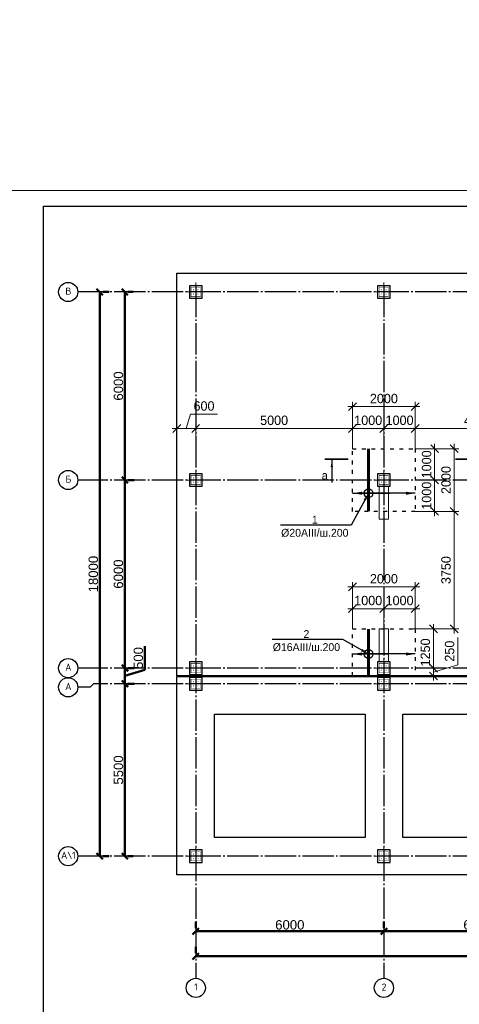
# Model space of a CAD drawing. Header units: millimetres. Extents: x -33345 to 4712671, y -3392 to 121473.
# Tile 78 of 256: x 520329 to 534347, y 60536 to 91948. Entities that reach past the tile are written whole.
import ezdxf
from ezdxf import colors
from ezdxf.entities.mleader import LeaderData, LeaderLine
from ezdxf.math import Vec2, Vec3

# ---------------------------------------------------------------- set-up
doc = ezdxf.new("R2010")
doc.units = ezdxf.units.MM
for name, pattern in [('ACAD_ISO03W100', [30, 12, -18]), ('CENTER2', [28.575, 19.05, -3.175, 3.175, -3.175]), ('ГОСТ 2.303 5', [24, 20, -1.5, 1, -1.5])]:
    doc.linetypes.add(name, pattern=pattern)
for name, color, linetype in [('00-Axes', 1, 'CENTER2'), ('_линия', 7, 'Continuous'), ('A _razmer rtt', 164, 'Continuous')]:
    doc.layers.add(name, color=color, linetype=linetype)
for name, color, linetype, lineweight in [('A _Devor rtt', 176, 'Continuous', 30), ('doors', 250, 'Continuous', 5), ('Lina', 7, 'Continuous', 20), ('КЖ Текст', 250, 'Continuous', 15)]:
    doc.layers.add(name, color=color, linetype=linetype, lineweight=lineweight)
doc.styles.add('GOST-2.304_Type-B_italic', font='GOST Common Italic.ttf')
doc.styles.add('ISO', font='isocpeui.ttf')
doc.styles.add('ISOCPEUR_1.00', font='isocpeui.ttf')
doc.styles.add('RUS text aehalf', font='aehalf.shx', dxfattribs={"width": 0.7, "oblique": 15})
doc.styles.get("Standard").update_dxf_attribs({"font": 'arial.ttf'})
doc.styles.add('X-U-RW-01$0$StyleROMANS', font='GOTHIC.TTF')
doc.dimstyles.new('A', dxfattribs={"dimtxt": 300, "dimasz": 150, "dimexe": 100, "dimexo": 100, "dimgap": 50, "dimtad": 1, "dimdec": 0, "dimzin": 9, "dimtxsty": 'GOST-2.304_Type-B_italic', "dimblk": 'ARCHTICK', "dimcen": 0, "dimdle": 100, "dimclrd": 256, "dimclre": 256, "dimclrt": 256, "dimadec": 0, "dimazin": 2, "dimtm": 1e-09, "dimtfac": 1, "dimtdec": 0, "dimtmove": 1, "dimatfit": 3, "dimfxl": 1, "dimtolj": 1, "dimlwd": -1, "dimlwe": -1, "dimarcsym": 1})
doc.dimstyles.new('ISO-25$0', dxfattribs={"dimtxt": 300, "dimasz": 200, "dimexe": 100, "dimexo": 300, "dimgap": 50, "dimtad": 1, "dimdec": 0, "dimtxsty": 'Standard', "dimblk": 'OBLIQUE', "dimcen": 250, "dimadec": 0, "dimazin": 0, "dimtfac": 1, "dimtdec": 0, "dimtmove": 0, "dimatfit": 3, "dimldrblk": 'OBLIQUE', "dimfxl": 1.25, "dimarcsym": 0})
doc.dimstyles.new('RUS м100', dxfattribs={"dimscale": 0, "dimtxt": 250, "dimasz": 100, "dimexe": 100, "dimexo": 0, "dimgap": 70, "dimtad": 1, "dimdec": 0, "dimdsep": 46, "dimtxsty": 'RUS text aehalf', "dimblk": 'OBLIQUE', "dimcen": 0.09, "dimdle": 100, "dimclrd": 256, "dimclre": 256, "dimclrt": 256, "dimadec": 1, "dimazin": 2, "dimtfac": 1, "dimtdec": 0, "dimtofl": 0, "dimtmove": 0, "dimatfit": 3, "dimldrblk": 'OBLIQUE', "dimfxl": 300, "dimtolj": 1, "dimtzin": 0, "dimlwd": -1, "dimlwe": -1, "dimarcsym": 0})

# ---------------------------------------------------------------- blocks, each defined once
blk = doc.blocks.new('awe4tD')
at = {"layer": 'Lina', "ltscale": 10}
blk.add_lwpolyline([(-44239015, 22734378), (-44314815, 22734378), (-44314815, 22776378), (-44239015, 22776378)], close=True, dxfattribs=at)
at = {"layer": 'Lina', "lineweight": 30, "ltscale": 10}
blk.add_lwpolyline([(-44239515, 22734878), (-44312815, 22734878), (-44312815, 22775878), (-44239515, 22775878)], close=True, dxfattribs=at)
blk = doc.blocks.new('_Oblique')
at = {"color": 0, "linetype": 'ByBlock', "lineweight": -2}
blk.add_line((-0.5, -0.5), (0.5, 0.5), dxfattribs=at)
blk = doc.blocks.new('*D266')
at = {"color": 0, "lineweight": -2, "transparency": 16777216}
for p, q in [((-17273, -4026), (-17273, -4226)), ((-11273, -4026), (-11273, -4226)), ((-17273, -4326), (-11273, -4326))]:
    blk.add_line(p, q, dxfattribs=at)
at = {"layer": 'Defpoints', "color": 0, "lineweight": 30, "transparency": 16777216}
for p in [(-17273, -4326), (-11273, -4326), (-11273, -4326)]:
    blk.add_point(p, dxfattribs=at)
at = {"color": 0, "lineweight": -2, "transparency": 16777216, "xscale": 200, "yscale": 200, "zscale": 200, "rotation": 180}
blk.add_blockref('_Oblique', (-17273, -4326), dxfattribs=at)
at = {"color": 0, "lineweight": -2, "transparency": 16777216, "xscale": 200, "yscale": 200, "zscale": 200}
blk.add_blockref('_Oblique', (-11273, -4326), dxfattribs=at)
at = {"color": 0, "lineweight": 0, "transparency": 16777216, "insert": (-14273, -4123), "char_height": 300, "attachment_point": 5}
blk.add_mtext('6000', dxfattribs=at)
blk = doc.blocks.new('*D267')
at = {"color": 0, "lineweight": -2, "transparency": 16777216}
for p, q in [((-11273, -4026), (-11273, -4226)), ((-5273, -4026), (-5273, -4226)), ((-11273, -4326), (-5273, -4326))]:
    blk.add_line(p, q, dxfattribs=at)
at = {"layer": 'Defpoints', "color": 0, "lineweight": 30, "transparency": 16777216}
for p in [(-11273, -4326), (-5273, -4326), (-5273, -4326)]:
    blk.add_point(p, dxfattribs=at)
at = {"color": 0, "lineweight": -2, "transparency": 16777216, "xscale": 200, "yscale": 200, "zscale": 200, "rotation": 180}
blk.add_blockref('_Oblique', (-11273, -4326), dxfattribs=at)
at = {"color": 0, "lineweight": -2, "transparency": 16777216, "xscale": 200, "yscale": 200, "zscale": 200}
blk.add_blockref('_Oblique', (-5273, -4326), dxfattribs=at)
at = {"color": 0, "lineweight": 0, "transparency": 16777216, "insert": (-8273, -4123), "char_height": 300, "attachment_point": 5}
blk.add_mtext('6000', dxfattribs=at)
blk = doc.blocks.new('*D276')
at = {"color": 0, "lineweight": -2, "transparency": 16777216}
for p, q in [((-17273, -4826), (-17273, -5026)), ((42127, -4826), (42127, -5026)), ((42127, -5126), (-17273, -5126))]:
    blk.add_line(p, q, dxfattribs=at)
at = {"layer": 'Defpoints', "color": 0, "lineweight": 30, "transparency": 16777216}
for p in [(-17273, -5126), (-17273, -5126), (42127, -5126)]:
    blk.add_point(p, dxfattribs=at)
at = {"color": 0, "lineweight": -2, "transparency": 16777216, "xscale": 200, "yscale": 200, "zscale": 200, "rotation": 180}
blk.add_blockref('_Oblique', (-17273, -5126), dxfattribs=at)
at = {"color": 0, "lineweight": -2, "transparency": 16777216, "xscale": 200, "yscale": 200, "zscale": 200}
blk.add_blockref('_Oblique', (42127, -5126), dxfattribs=at)
at = {"color": 0, "lineweight": 0, "transparency": 16777216, "insert": (12427, -4923), "char_height": 300, "attachment_point": 5}
blk.add_mtext('59400', dxfattribs=at)
blk = doc.blocks.new('*D277')
at = {"color": 0, "lineweight": -2, "transparency": 16777216}
for p, q in [((-19534, 4069), (-19534, 10069)), ((-19234, 10069), (-19434, 10069)), ((-19234, 4069), (-19434, 4069))]:
    blk.add_line(p, q, dxfattribs=at)
at = {"layer": 'Defpoints', "color": 0, "lineweight": 30, "transparency": 16777216}
for p in [(-19534, 10069), (-19534, 10069), (-19534, 4069)]:
    blk.add_point(p, dxfattribs=at)
at = {"color": 0, "lineweight": -2, "transparency": 16777216, "xscale": 200, "yscale": 200, "zscale": 200}
for p, rotation in [((-19534, 10069), 90), ((-19534, 4069), 270)]:
    blk.add_blockref('_Oblique', p, dxfattribs=dict(at, rotation=rotation))
at = {"color": 0, "lineweight": 0, "transparency": 16777216, "insert": (-19738, 7069), "char_height": 300, "attachment_point": 5, "rotation": 90}
blk.add_mtext('6000', dxfattribs=at)
blk = doc.blocks.new('*D280')
at = {"color": 0, "lineweight": -2, "transparency": 16777216}
for p, q in [((-19534, 10069), (-19534, 16069)), ((-19263, 16069), (-19434, 16069)), ((-19234, 10069), (-19434, 10069))]:
    blk.add_line(p, q, dxfattribs=at)
at = {"layer": 'Defpoints', "color": 0, "lineweight": 30, "transparency": 16777216}
for p in [(-19563, 16069), (-19534, 16069), (-19534, 10069)]:
    blk.add_point(p, dxfattribs=at)
at = {"color": 0, "lineweight": -2, "transparency": 16777216, "xscale": 200, "yscale": 200, "zscale": 200}
for p, rotation in [((-19534, 16069), 90), ((-19534, 10069), 270)]:
    blk.add_blockref('_Oblique', p, dxfattribs=dict(at, rotation=rotation))
at = {"color": 0, "lineweight": 0, "transparency": 16777216, "insert": (-19738, 13069), "char_height": 300, "attachment_point": 5, "rotation": 90}
blk.add_mtext('6000', dxfattribs=at)
blk = doc.blocks.new('*D278')
at = {"color": 0, "lineweight": -2, "transparency": 16777216}
for p, q in [((-20334, 16069), (-20334, -1931)), ((-20034, 16069), (-20234, 16069)), ((-20034, -1931), (-20234, -1931))]:
    blk.add_line(p, q, dxfattribs=at)
at = {"layer": 'Defpoints', "color": 0, "lineweight": 30, "transparency": 16777216}
for p in [(-20334, 16069), (-20334, -1931), (-20334, -1931)]:
    blk.add_point(p, dxfattribs=at)
at = {"color": 0, "lineweight": -2, "transparency": 16777216, "xscale": 200, "yscale": 200, "zscale": 200}
for p, rotation in [((-20334, 16069), 90), ((-20334, -1931), 270)]:
    blk.add_blockref('_Oblique', p, dxfattribs=dict(at, rotation=rotation))
at = {"color": 0, "lineweight": 0, "transparency": 16777216, "insert": (-20538, 7069), "char_height": 300, "attachment_point": 5, "rotation": 90}
blk.add_mtext('18000', dxfattribs=at)
blk = doc.blocks.new('*D281')
at = {"color": 0, "lineweight": -2, "transparency": 16777216}
for p, q in [((-19534, 3569), (-19534, -1931)), ((-19234, 3569), (-19434, 3569)), ((-19263, -1931), (-19434, -1931))]:
    blk.add_line(p, q, dxfattribs=at)
at = {"layer": 'Defpoints', "color": 0, "lineweight": 30, "transparency": 16777216}
for p in [(-19534, 3569), (-19563, -1931), (-19534, -1931)]:
    blk.add_point(p, dxfattribs=at)
at = {"color": 0, "lineweight": -2, "transparency": 16777216, "xscale": 200, "yscale": 200, "zscale": 200}
for p, rotation in [((-19534, 3569), 90), ((-19534, -1931), 270)]:
    blk.add_blockref('_Oblique', p, dxfattribs=dict(at, rotation=rotation))
at = {"color": 0, "lineweight": 0, "transparency": 16777216, "insert": (-19738, 819), "char_height": 300, "attachment_point": 5, "rotation": 90}
blk.add_mtext('5500', dxfattribs=at)
blk = doc.blocks.new('*D279')
at = {"color": 0, "lineweight": -2, "transparency": 16777216}
for p, q in [((-18899, 4010), (-18899, 4772)), ((-19533, 3569), (-19533, 4069)), ((-19533, 3819), (-18899, 4010)), ((-19233, 4069), (-19433, 4069)), ((-19234, 3569), (-19433, 3569))]:
    blk.add_line(p, q, dxfattribs=at)
at = {"layer": 'Defpoints', "color": 0, "lineweight": 30, "transparency": 16777216}
for p in [(-19533, 4069), (-19533, 4069), (-19534, 3569)]:
    blk.add_point(p, dxfattribs=at)
at = {"color": 0, "lineweight": -2, "transparency": 16777216, "xscale": 200, "yscale": 200, "zscale": 200}
for p, rotation in [((-19533, 4069), 90), ((-19533, 3569), 270)]:
    blk.add_blockref('_Oblique', p, dxfattribs=dict(at, rotation=rotation))
at = {"color": 0, "lineweight": 0, "transparency": 16777216, "insert": (-19102, 4391), "char_height": 300, "attachment_point": 5, "rotation": 90}
blk.add_mtext('500', dxfattribs=at)
blk = doc.blocks.new('column')
at = {"lineweight": 0}
for points in [[(-68, 56, -1), (-68, 86, -1)], [(68, 56, 1), (68, 86, 1)], [(-68, -56, 1), (-68, -86, 1)], [(68, -56, -1), (68, -86, -1)]]:
    blk.add_hatch(color=0, dxfattribs=at).paths.add_polyline_path(points)
at = {"color": 0, "lineweight": 0}
for p, q in [((0, 300), (0, -300)), ((300, 0), (-300, 0))]:
    blk.add_line(p, q, dxfattribs=at)
at = {"lineweight": 30}
blk.add_lwpolyline([(-200, 200), (200, 200), (200, -200), (-200, -200)], close=True, dxfattribs=at)
at = {"color": 0, "lineweight": 0, "const_width": 15}
blk.add_lwpolyline([(150, -150), (150, 150), (-150, 150), (-150, -150)], close=True, dxfattribs=at)
blk = doc.blocks.new('*D3150')
at = {"layer": 'Defpoints', "color": 0, "ltscale": 10, "transparency": 16777216}
for p in [(525942, 78908), (525342, 78282), (525942, 78282)]:
    blk.add_point(p, dxfattribs=at)
at = {"layer": 'doors', "ltscale": 10, "transparency": 16777216}
for p, q in [((525642, 78908), (525779, 79366)), ((525779, 79366), (526632, 79366)), ((525192, 78908), (526092, 78908)), ((525342, 78282), (525342, 79058)), ((525942, 78282), (525942, 79058))]:
    blk.add_line(p, q, dxfattribs=at)
at = {"layer": 'doors', "ltscale": 10, "transparency": 16777216, "xscale": 250, "yscale": 250, "zscale": 250, "rotation": 180}
blk.add_blockref('_Oblique', (525342, 78908), dxfattribs=at)
at = {"layer": 'doors', "ltscale": 10, "transparency": 16777216, "xscale": 250, "yscale": 250, "zscale": 250}
blk.add_blockref('_Oblique', (525942, 78908), dxfattribs=at)
at = {"layer": 'doors', "ltscale": 10, "transparency": 16777216, "insert": (526206, 79623), "char_height": 300, "attachment_point": 5, "style": 'X-U-RW-01$0$StyleROMANS'}
blk.add_mtext('\\A1;600', dxfattribs=at)
blk = doc.blocks.new('*D3151')
at = {"layer": 'Defpoints', "color": 0, "ltscale": 100, "transparency": 16777216}
for p in [(530942, 78908), (525942, 78282), (530942, 78462)]:
    blk.add_point(p, dxfattribs=at)
at = {"layer": 'doors', "ltscale": 100, "transparency": 16777216}
for p, q in [((525792, 78908), (531092, 78908)), ((525942, 78282), (525942, 79058)), ((530942, 78462), (530942, 79058))]:
    blk.add_line(p, q, dxfattribs=at)
at = {"layer": 'doors', "ltscale": 100, "transparency": 16777216, "xscale": 250, "yscale": 250, "zscale": 250, "rotation": 180}
blk.add_blockref('_Oblique', (525942, 78908), dxfattribs=at)
at = {"layer": 'doors', "ltscale": 100, "transparency": 16777216, "xscale": 250, "yscale": 250, "zscale": 250}
blk.add_blockref('_Oblique', (530942, 78908), dxfattribs=at)
at = {"layer": 'doors', "lineweight": 13, "ltscale": 100, "transparency": 16777216, "insert": (528442, 79166), "char_height": 300, "attachment_point": 5, "style": 'X-U-RW-01$0$StyleROMANS'}
blk.add_mtext('\\A1;5000', dxfattribs=at)
blk = doc.blocks.new('*D3152')
at = {"layer": 'Defpoints', "color": 0, "ltscale": 100, "transparency": 16777216}
for p in [(536942, 78908), (532942, 78462), (536942, 78262)]:
    blk.add_point(p, dxfattribs=at)
at = {"layer": 'doors', "ltscale": 100, "transparency": 16777216}
for p, q in [((532792, 78908), (537092, 78908)), ((532942, 78462), (532942, 79058)), ((536942, 78262), (536942, 79058))]:
    blk.add_line(p, q, dxfattribs=at)
at = {"layer": 'doors', "ltscale": 100, "transparency": 16777216, "xscale": 250, "yscale": 250, "zscale": 250, "rotation": 180}
blk.add_blockref('_Oblique', (532942, 78908), dxfattribs=at)
at = {"layer": 'doors', "ltscale": 100, "transparency": 16777216, "xscale": 250, "yscale": 250, "zscale": 250}
blk.add_blockref('_Oblique', (536942, 78908), dxfattribs=at)
at = {"layer": 'doors', "lineweight": 13, "ltscale": 100, "transparency": 16777216, "insert": (534942, 79166), "char_height": 300, "attachment_point": 5, "style": 'X-U-RW-01$0$StyleROMANS'}
blk.add_mtext('\\A1;4000', dxfattribs=at)
blk = doc.blocks.new('_ArchTick')
at = {"color": 0, "linetype": 'ByBlock', "const_width": 0.15}
blk.add_lwpolyline([(-0.5, -0.5), (0.5, 0.5)], dxfattribs=at)
blk = doc.blocks.new('*D3201')
at = {"layer": 'Defpoints', "color": 0, "ltscale": 100, "transparency": 16777216}
for p in [(531942, 78908), (530942, 78262), (531942, 78262)]:
    blk.add_point(p, dxfattribs=at)
at = {"layer": 'doors', "ltscale": 100, "transparency": 16777216}
for p, q in [((530792, 78908), (532092, 78908)), ((530942, 78262), (530942, 79058)), ((531942, 78262), (531942, 79058))]:
    blk.add_line(p, q, dxfattribs=at)
at = {"layer": 'doors', "ltscale": 100, "transparency": 16777216, "xscale": 250, "yscale": 250, "zscale": 250, "rotation": 180}
blk.add_blockref('_Oblique', (530942, 78908), dxfattribs=at)
at = {"layer": 'doors', "ltscale": 100, "transparency": 16777216, "xscale": 250, "yscale": 250, "zscale": 250}
blk.add_blockref('_Oblique', (531942, 78908), dxfattribs=at)
at = {"layer": 'doors', "lineweight": 13, "ltscale": 100, "transparency": 16777216, "insert": (531442, 79166), "char_height": 300, "attachment_point": 5, "style": 'X-U-RW-01$0$StyleROMANS'}
blk.add_mtext('\\A1;1000', dxfattribs=at)
blk = doc.blocks.new('*D3202')
at = {"layer": 'Defpoints', "color": 0, "ltscale": 100, "transparency": 16777216}
for p in [(532942, 78908), (531942, 78262), (532942, 78262)]:
    blk.add_point(p, dxfattribs=at)
at = {"layer": 'doors', "ltscale": 100, "transparency": 16777216}
for p, q in [((531792, 78908), (533092, 78908)), ((531942, 78262), (531942, 79058)), ((532942, 78262), (532942, 79058))]:
    blk.add_line(p, q, dxfattribs=at)
at = {"layer": 'doors', "ltscale": 100, "transparency": 16777216, "xscale": 250, "yscale": 250, "zscale": 250, "rotation": 180}
blk.add_blockref('_Oblique', (531942, 78908), dxfattribs=at)
at = {"layer": 'doors', "ltscale": 100, "transparency": 16777216, "xscale": 250, "yscale": 250, "zscale": 250}
blk.add_blockref('_Oblique', (532942, 78908), dxfattribs=at)
at = {"layer": 'doors', "lineweight": 13, "ltscale": 100, "transparency": 16777216, "insert": (532442, 79166), "char_height": 300, "attachment_point": 5, "style": 'X-U-RW-01$0$StyleROMANS'}
blk.add_mtext('\\A1;1000', dxfattribs=at)
blk = doc.blocks.new('*D3203')
at = {"layer": 'Defpoints', "color": 0, "ltscale": 100, "transparency": 16777216}
for p in [(532942, 78262), (532942, 77262), (533561, 77262)]:
    blk.add_point(p, dxfattribs=at)
at = {"layer": 'doors', "ltscale": 100, "transparency": 16777216}
for p, q in [((532942, 78262), (533711, 78262)), ((533561, 78412), (533561, 77112)), ((532942, 77262), (533711, 77262))]:
    blk.add_line(p, q, dxfattribs=at)
at = {"layer": 'doors', "ltscale": 100, "transparency": 16777216, "xscale": 250, "yscale": 250, "zscale": 250}
for p, rotation in [((533561, 78262), 90), ((533561, 77262), 270)]:
    blk.add_blockref('_Oblique', p, dxfattribs=dict(at, rotation=rotation))
at = {"layer": 'doors', "lineweight": 13, "ltscale": 100, "transparency": 16777216, "insert": (533304, 77762), "char_height": 300, "attachment_point": 5, "rotation": 90, "style": 'X-U-RW-01$0$StyleROMANS'}
blk.add_mtext('\\A1;1000', dxfattribs=at)
blk = doc.blocks.new('*D3204')
at = {"layer": 'Defpoints', "color": 0, "ltscale": 100, "transparency": 16777216}
for p in [(532942, 77262), (532942, 76262), (533561, 76262)]:
    blk.add_point(p, dxfattribs=at)
at = {"layer": 'doors', "ltscale": 100, "transparency": 16777216}
for p, q in [((533561, 77412), (533561, 76112)), ((532942, 77262), (533711, 77262)), ((532942, 76262), (533711, 76262))]:
    blk.add_line(p, q, dxfattribs=at)
at = {"layer": 'doors', "ltscale": 100, "transparency": 16777216, "xscale": 250, "yscale": 250, "zscale": 250}
for p, rotation in [((533561, 77262), 90), ((533561, 76262), 270)]:
    blk.add_blockref('_Oblique', p, dxfattribs=dict(at, rotation=rotation))
at = {"layer": 'doors', "lineweight": 13, "ltscale": 100, "transparency": 16777216, "insert": (533304, 76762), "char_height": 300, "attachment_point": 5, "rotation": 90, "style": 'X-U-RW-01$0$StyleROMANS'}
blk.add_mtext('\\A1;1000', dxfattribs=at)
blk = doc.blocks.new('*D1961')
at = {"layer": 'Defpoints', "color": 0, "ltscale": 100, "transparency": 16777216}
for p in [(532942, 78262), (532942, 76262), (534182, 76262)]:
    blk.add_point(p, dxfattribs=at)
at = {"layer": 'doors', "ltscale": 100, "transparency": 16777216}
for p, q in [((532942, 78262), (534332, 78262)), ((534182, 78412), (534182, 76112)), ((532942, 76262), (534332, 76262))]:
    blk.add_line(p, q, dxfattribs=at)
at = {"layer": 'doors', "ltscale": 100, "transparency": 16777216, "xscale": 250, "yscale": 250, "zscale": 250}
for p, rotation in [((534182, 78262), 90), ((534182, 76262), 270)]:
    blk.add_blockref('_Oblique', p, dxfattribs=dict(at, rotation=rotation))
at = {"layer": 'doors', "lineweight": 13, "ltscale": 100, "transparency": 16777216, "insert": (533924, 77262), "char_height": 300, "attachment_point": 5, "rotation": 90, "style": 'X-U-RW-01$0$StyleROMANS'}
blk.add_mtext('\\A1;2000', dxfattribs=at)
blk = doc.blocks.new('*D1962')
at = {"layer": 'Defpoints', "color": 0, "ltscale": 100, "transparency": 16777216}
for p in [(532942, 79603), (530942, 78262), (532942, 78262)]:
    blk.add_point(p, dxfattribs=at)
at = {"layer": 'doors', "ltscale": 100, "transparency": 16777216}
for p, q in [((530792, 79603), (533092, 79603)), ((530942, 78262), (530942, 79753)), ((532942, 78262), (532942, 79753))]:
    blk.add_line(p, q, dxfattribs=at)
at = {"layer": 'doors', "ltscale": 100, "transparency": 16777216, "xscale": 250, "yscale": 250, "zscale": 250, "rotation": 180}
blk.add_blockref('_Oblique', (530942, 79603), dxfattribs=at)
at = {"layer": 'doors', "ltscale": 100, "transparency": 16777216, "xscale": 250, "yscale": 250, "zscale": 250}
blk.add_blockref('_Oblique', (532942, 79603), dxfattribs=at)
at = {"layer": 'doors', "lineweight": 13, "ltscale": 100, "transparency": 16777216, "insert": (531942, 79860), "char_height": 300, "attachment_point": 5, "style": 'X-U-RW-01$0$StyleROMANS'}
blk.add_mtext('\\A1;2000', dxfattribs=at)
blk = doc.blocks.new('*D3205')
at = {"layer": 'Defpoints', "color": 0, "ltscale": 100, "transparency": 16777216}
for p in [(532942, 72512), (532942, 71262), (533522, 71262)]:
    blk.add_point(p, dxfattribs=at)
at = {"layer": 'doors', "ltscale": 100, "transparency": 16777216}
for p, q in [((533522, 72662), (533522, 71112)), ((532942, 72512), (533672, 72512)), ((532942, 71262), (533672, 71262))]:
    blk.add_line(p, q, dxfattribs=at)
at = {"layer": 'doors', "ltscale": 100, "transparency": 16777216, "xscale": 250, "yscale": 250, "zscale": 250}
for p, rotation in [((533522, 72512), 90), ((533522, 71262), 270)]:
    blk.add_blockref('_Oblique', p, dxfattribs=dict(at, rotation=rotation))
at = {"layer": 'doors', "lineweight": 13, "ltscale": 100, "transparency": 16777216, "insert": (533265, 71762), "char_height": 300, "attachment_point": 5, "rotation": 90, "style": 'X-U-RW-01$0$StyleROMANS'}
blk.add_mtext('\\A1;1250', dxfattribs=at)
blk = doc.blocks.new('*D3206')
at = {"layer": 'Defpoints', "color": 0, "ltscale": 100, "transparency": 16777216}
for p in [(532942, 71262), (532942, 71012), (533522, 71012)]:
    blk.add_point(p, dxfattribs=at)
at = {"layer": 'doors', "ltscale": 100, "transparency": 16777216}
for p, q in [((534295, 71369), (534295, 72237)), ((533522, 71412), (533522, 70862)), ((533522, 71137), (534295, 71369)), ((532942, 71262), (533672, 71262)), ((532942, 71012), (533672, 71012))]:
    blk.add_line(p, q, dxfattribs=at)
at = {"layer": 'doors', "ltscale": 100, "transparency": 16777216, "xscale": 250, "yscale": 250, "zscale": 250}
for p, rotation in [((533522, 71262), 90), ((533522, 71012), 270)]:
    blk.add_blockref('_Oblique', p, dxfattribs=dict(at, rotation=rotation))
at = {"layer": 'doors', "lineweight": 13, "ltscale": 100, "transparency": 16777216, "insert": (534038, 71803), "char_height": 300, "attachment_point": 5, "rotation": 90, "style": 'X-U-RW-01$0$StyleROMANS'}
blk.add_mtext('\\A1;250', dxfattribs=at)
blk = doc.blocks.new('*D1966')
at = {"layer": 'Defpoints', "color": 0, "ltscale": 100, "transparency": 16777216}
for p in [(531942, 73158), (530942, 72512), (531942, 72512)]:
    blk.add_point(p, dxfattribs=at)
at = {"layer": 'doors', "ltscale": 100, "transparency": 16777216}
for p, q in [((530942, 72512), (530942, 73308)), ((531942, 72512), (531942, 73308)), ((530792, 73158), (532092, 73158))]:
    blk.add_line(p, q, dxfattribs=at)
at = {"layer": 'doors', "ltscale": 100, "transparency": 16777216, "xscale": 250, "yscale": 250, "zscale": 250, "rotation": 180}
blk.add_blockref('_Oblique', (530942, 73158), dxfattribs=at)
at = {"layer": 'doors', "ltscale": 100, "transparency": 16777216, "xscale": 250, "yscale": 250, "zscale": 250}
blk.add_blockref('_Oblique', (531942, 73158), dxfattribs=at)
at = {"layer": 'doors', "lineweight": 13, "ltscale": 100, "transparency": 16777216, "insert": (531442, 73416), "char_height": 300, "attachment_point": 5, "style": 'X-U-RW-01$0$StyleROMANS'}
blk.add_mtext('\\A1;1000', dxfattribs=at)
blk = doc.blocks.new('*D1967')
at = {"layer": 'Defpoints', "color": 0, "ltscale": 100, "transparency": 16777216}
for p in [(532942, 73158), (531942, 72512), (532942, 72512)]:
    blk.add_point(p, dxfattribs=at)
at = {"layer": 'doors', "ltscale": 100, "transparency": 16777216}
for p, q in [((531942, 72512), (531942, 73308)), ((532942, 72512), (532942, 73308)), ((531792, 73158), (533092, 73158))]:
    blk.add_line(p, q, dxfattribs=at)
at = {"layer": 'doors', "ltscale": 100, "transparency": 16777216, "xscale": 250, "yscale": 250, "zscale": 250, "rotation": 180}
blk.add_blockref('_Oblique', (531942, 73158), dxfattribs=at)
at = {"layer": 'doors', "ltscale": 100, "transparency": 16777216, "xscale": 250, "yscale": 250, "zscale": 250}
blk.add_blockref('_Oblique', (532942, 73158), dxfattribs=at)
at = {"layer": 'doors', "lineweight": 13, "ltscale": 100, "transparency": 16777216, "insert": (532442, 73416), "char_height": 300, "attachment_point": 5, "style": 'X-U-RW-01$0$StyleROMANS'}
blk.add_mtext('\\A1;1000', dxfattribs=at)
blk = doc.blocks.new('*D1968')
at = {"layer": 'Defpoints', "color": 0, "ltscale": 100, "transparency": 16777216}
for p in [(532942, 73853), (530942, 72512), (532942, 72512)]:
    blk.add_point(p, dxfattribs=at)
at = {"layer": 'doors', "ltscale": 100, "transparency": 16777216}
for p, q in [((530792, 73853), (533092, 73853)), ((530942, 72512), (530942, 74003)), ((532942, 72512), (532942, 74003))]:
    blk.add_line(p, q, dxfattribs=at)
at = {"layer": 'doors', "ltscale": 100, "transparency": 16777216, "xscale": 250, "yscale": 250, "zscale": 250, "rotation": 180}
blk.add_blockref('_Oblique', (530942, 73853), dxfattribs=at)
at = {"layer": 'doors', "ltscale": 100, "transparency": 16777216, "xscale": 250, "yscale": 250, "zscale": 250}
blk.add_blockref('_Oblique', (532942, 73853), dxfattribs=at)
at = {"layer": 'doors', "lineweight": 13, "ltscale": 100, "transparency": 16777216, "insert": (531942, 74110), "char_height": 300, "attachment_point": 5, "style": 'X-U-RW-01$0$StyleROMANS'}
blk.add_mtext('\\A1;2000', dxfattribs=at)
blk = doc.blocks.new('*D3207')
at = {"layer": 'Defpoints', "color": 0, "ltscale": 100, "transparency": 16777216}
for p in [(532942, 76262), (532852, 72512), (534182, 72512)]:
    blk.add_point(p, dxfattribs=at)
at = {"layer": 'doors', "ltscale": 100, "transparency": 16777216}
for p, q in [((534182, 76412), (534182, 72362)), ((532942, 76262), (534332, 76262)), ((532852, 72512), (534332, 72512))]:
    blk.add_line(p, q, dxfattribs=at)
at = {"layer": 'doors', "ltscale": 100, "transparency": 16777216, "xscale": 250, "yscale": 250, "zscale": 250}
for p, rotation in [((534182, 76262), 90), ((534182, 72512), 270)]:
    blk.add_blockref('_Oblique', p, dxfattribs=dict(at, rotation=rotation))
at = {"layer": 'doors', "lineweight": 13, "ltscale": 100, "transparency": 16777216, "insert": (533924, 74387), "char_height": 300, "attachment_point": 5, "rotation": 90, "style": 'X-U-RW-01$0$StyleROMANS'}
blk.add_mtext('\\A1;3750', dxfattribs=at)
blk = doc.blocks.new('gfffggfsre')
at = {"layer": '00-Axes', "color": 251, "linetype": 'ГОСТ 2.303 5', "ltscale": 50, "true_color": 0x636466}
for points in [[(42327, 16069.4), (-21034.5, 16069.4)], [(-17273, 16269.4), (-17273, -5825.8)], [(-11273, 16269.4), (-11273, -5825.8)], [(42327, 10069.4), (-21034.5, 10069.4)], [(42327, 4069.4), (-21034.5, 4069.4)], [(42327, 3569.4), (-20533.9, 3569.4), (-20643.6, 3457.5), (-21034.5, 3457.5)], [(42327, -1930.6), (-21034.5, -1930.6)]]:
    blk.add_lwpolyline(points, dxfattribs=at)
at = {"layer": '00-Axes', "color": 219, "linetype": 'ByBlock', "ltscale": 100, "true_color": 0x642165}
for centre in [(-21340.4, 16069.4), (-21340.4, 10069.4), (-21340.4, 4069.4), (-21340.4, 3457.5), (-21340.4, -1930.6), (-17273, -6131.8), (-11273, -6131.8)]:
    blk.add_circle(centre, 306, dxfattribs=at)
at = {"layer": '00-Axes', "color": 219, "linetype": 'ByBlock', "ltscale": 100, "true_color": 0x642165, "char_height": 226.059, "attachment_point": 1, "style": 'ISOCPEUR_1.00'}
for s, insert in [('\\pxqc;{\\fISOCPEUR|b0|i0|c204|p34;В}', (-21721.6, 16209.2)), ('\\pxqc;{\\fISOCPEUR|b0|i0|c204|p34;Б}', (-21721.6, 10209.2)), ('\\pxqc;{\\fISOCPEUR|b0|i0|c204|p34;А}', (-21721.6, 4209.2)), ('\\pxqc;{\\fISOCPEUR|b0|i0|c204|p34;А}', (-21721.6, 3597.3)), ('\\pxqc;{\\fISOCPEUR|b0|i0|c204|p34;А\\\\1}', (-21721.6, -1790.8)), ('\\pxqc;{\\fISOCPEUR|b0|i0|c204|p34;1}', (-17654.2, -5991.9)), ('\\pxqc;{\\fISOCPEUR|b0|i0|c204|p34;2}', (-11654.2, -5991.9))]:
    blk.add_mtext_dynamic_manual_height_columns(s, width=772.479, gutter_width=706.4, heights=[0], dxfattribs=dict(at, insert=insert))
at = {"color": 18, "lineweight": 0, "true_color": 0x000000}
for base, p1, p2, picture, middle in [((-20334.5, -1930.6), (-20334.5, 16069.4), (-20334.5, -1930.6), '*D278', (-20537.6, 7069.4)), ((-19534.5, 10069.4), (-19534.5, 4069.4), (-19534.5, 10069.4), '*D277', (-19737.6, 7069.4)), ((-19534.5, -1930.6), (-19534.5, 3569.4), (-19563.2, -1930.6), '*D281', (-19737.6, 819.4))]:
    dim = blk.add_linear_dim(base=base, p1=p1, p2=p2, angle=90, dimstyle='ISO-25$0', dxfattribs=at)
    dim.commit()
    dim.dimension.update_dxf_attribs({"geometry": picture, "text_midpoint": middle})
for base, p1, p2, picture, middle in [((-19534.5, 16069.4), (-19534.5, 10069.4), (-19563.2, 16069.4), '*D280', (-19737.6, 13069.4)), ((-19533.2, 4069.4), (-19534.5, 3569.4), (-19533.2, 4069.4), '*D279', (-19101.9, 4059.8))]:
    dim = blk.add_linear_dim(base=base, p1=p1, p2=p2, angle=90, dimstyle='ISO-25$0', override={"dimtmove": 1}, dxfattribs=at)
    dim.commit()
    dim.dimension.update_dxf_attribs({"geometry": picture, "text_midpoint": middle})
for base, p1, p2, picture, middle in [((-11273, -4325.8), (-17273, -4325.8), (-11273, -4325.8), '*D266', (-14273, -4122.6)), ((-5273, -4325.8), (-11273, -4325.8), (-5273, -4325.8), '*D267', (-8273, -4122.6)), ((-17273, -5125.8), (42127, -5125.8), (-17273, -5125.8), '*D276', (12427, -4922.6))]:
    dim = blk.add_linear_dim(base=base, p1=p1, p2=p2, dimstyle='ISO-25$0', dxfattribs=at)
    dim.commit()
    dim.dimension.update_dxf_attribs({"geometry": picture, "text_midpoint": middle})

msp = doc.modelspace()

# ---------------------------------------------------------------- linework, layer by layer
at = {"color": 0, "linetype": 'Continuous', "lineweight": 25, "ltscale": 3}
msp.add_line((530282.123, 77900.204), (530282.123, 77187.704), dxfattribs=at)
at = {"color": 5, "lineweight": 30, "ltscale": 10}
for points in [[(525342.185, 71011.959), (525342.185, 83861.959), (585942.185, 83861.959), (585942.185, 71011.959)], [(525342.185, 70991.959), (544542.185, 70991.959), (544542.185, 68061.959), (544542.185, 68061.959), (544542.185, 64661.959), (525342.185, 64661.959)], [(526542.185, 69791.959), (531342.185, 69791.959), (531342.185, 65861.959), (526542.185, 65861.959)], [(532542.185, 69791.959), (537342.185, 69791.959), (537342.185, 65861.959), (532542.185, 65861.959)]]:
    msp.add_lwpolyline(points, close=True, dxfattribs=at)
at = {"color": 5, "linetype": 'ACAD_ISO03W100', "lineweight": 30, "ltscale": 10}
for points in [[(532942.185, 76261.959), (530942.185, 76261.959), (530942.185, 78261.959), (532942.185, 78261.959)], [(532942.185, 71011.959), (530942.185, 71011.959), (530942.185, 72511.959), (532942.185, 72511.959)]]:
    msp.add_lwpolyline(points, close=True, dxfattribs=at)
at = {"color": 244, "true_color": 0x991b1e, "const_width": 100}
for points in [[(531453.649, 76261.959), (531453.649, 78261.959)], [(531453.691, 71011.959), (531453.691, 72511.959)]]:
    msp.add_lwpolyline(points, dxfattribs=at)
at = {"color": 0, "linetype": 'Continuous', "lineweight": 25, "ltscale": 3, "const_width": 52.5}
for points in [[(530057.123, 77926.454), (530807.123, 77926.454)], [(534971.781, 77926.454), (534221.781, 77926.454)]]:
    msp.add_lwpolyline(points, dxfattribs=at)
for centre in [(531453.691, 76840.731), (531453.691, 71712.34)]:
    msp.add_circle(centre, 140)
at = {"color": 0, "linetype": 'Continuous', "lineweight": 25, "ltscale": 3}
msp.add_solid([(530282.123, 77900.204), (530319.831, 77674.867), (530244.414, 77674.867)], dxfattribs=at)
at = {"layer": 'A _Devor rtt', "color": 192, "lineweight": 13, "ltscale": 10}
for points in [[(532092.185, 76011.959), (532092.185, 77061.959), (531792.185, 77061.959), (531792.185, 76011.959)], [(531792.185, 72511.959), (531792.185, 71461.959), (532092.185, 71461.959), (532092.185, 72511.959)]]:
    msp.add_lwpolyline(points, close=True, dxfattribs=at)

# ---------------------------------------------------------------- block references
msp.add_blockref('awe4tD', (44833903.28, -22689876.566))
at = {"color": 244, "lineweight": 50, "true_color": 0x991b1e}
msp.add_blockref('gfffggfsre', (543215.221, 67192.552), dxfattribs=at)
at = {"xscale": -1, "rotation": 270}
for p in [(525942.185, 83261.959), (531942.185, 83261.959), (525942.185, 77261.959), (531942.185, 77261.959), (525942.185, 71261.959), (531942.185, 71261.959), (525942.185, 70761.959), (531942.185, 70761.959), (525942.185, 65261.959), (531942.185, 65261.959)]:
    msp.add_blockref('column', p, dxfattribs=at)

# ---------------------------------------------------------------- texts
at = {"insert": (351439.431, 62275.551), "char_height": 500, "width": 9875.6458, "attachment_point": 1, "style": 'ISO'}
msp.add_mtext('\\pi4343.31532;{\\LА-А\\P\\pi0;Армирование приямка. M 1:20}', dxfattribs=at)
at = {"layer": '_линия', "color": 18, "lineweight": 0, "true_color": 0x260000, "insert": (529958.68, 77541.548), "char_height": 262.5, "width": 109.6435, "attachment_point": 1, "style": 'X-U-RW-01$0$StyleROMANS'}
msp.add_mtext('a', dxfattribs=at)
at = {"layer": 'A _razmer rtt', "insert": (440751.825, 74306.708), "char_height": 300, "width": 2125.65341, "attachment_point": 1, "style": 'X-U-RW-01$0$StyleROMANS'}
msp.add_mtext('\\pi787.25852;X-1\\P\\pi400.23201;шаг 400', dxfattribs=at)
at = {"layer": 'КЖ Текст', "color": 0, "insert": (514416.149, 69272.497), "char_height": 350, "width": 7453.30724, "attachment_point": 5, "style": 'X-U-RW-01$0$StyleROMANS'}
msp.add_mtext('\\pi-687.015,l700,t700;1.^IДанный лист читать совместно с л. \\P2.^IВязку поперечных стержней (хомутов) во всех пересечениях с рабочей арматурой проводить отожжённой стальной проволокой диаметром 0.8-1.2мм. \\P3.^IКонцы поперечных стержней (хомутов) заводить в тело бетона на длину не менее 50мм.\\P4.^IКонцы продольных стержней заанкеровать в торцевые колонны на длину 40d (d-длина арматурного стержня).\\P5.^IМарка стали для арматуры АIII и АI должно быть 25Г2С или 35ГС по ГОСТ 14098-91\\P{\\A1;\\C256;6.^IПосле распалубливания боковые и верхние поверхности фундамента, соприкасающиеся с грунтом, обклеить полиизолом выступающими снизу фундамента. }', dxfattribs=at)

# ---------------------------------------------------------------- dimensions: what is measured, and where the dimension line sits
at = {"layer": 'doors', "ltscale": 10}
dim = msp.add_linear_dim(base=(525942.185, 78908.073), p1=(525342.185, 78282.032), p2=(525942.185, 78282.032), dimstyle='RUS м100', override={"dimscale": 1, "dimtxt": 300, "dimasz": 250, "dimexe": 150, "dimgap": 100, "dimtxsty": 'X-U-RW-01$0$StyleROMANS', "dimdle": 150, "dimtmove": 1}, dxfattribs=at)
dim.commit()
dim.dimension.update_dxf_attribs({"geometry": '*D3150', "text_midpoint": (525879.449, 79623.165)})
at = {"layer": 'doors', "color": 0, "lineweight": 13, "ltscale": 100}
for base, p1, p2, picture, middle in [((532942.185, 79602.684), (530942.185, 78261.959), (532942.185, 78261.959), '*D1962', (531942.185, 79860.23)), ((530942.185, 78908.073), (525942.185, 78282.032), (530942.185, 78461.959), '*D3151', (528442.185, 79165.619)), ((536942.185, 78908.073), (532942.185, 78461.959), (536942.185, 78261.959), '*D3152', (534942.185, 79165.619)), ((532942.185, 73852.684), (530942.185, 72511.959), (532942.185, 72511.959), '*D1968', (531942.185, 74110.23))]:
    dim = msp.add_linear_dim(base=base, p1=p1, p2=p2, dimstyle='RUS м100', override={"dimscale": 1, "dimtxt": 300, "dimasz": 250, "dimexe": 150, "dimgap": 100, "dimtxsty": 'X-U-RW-01$0$StyleROMANS', "dimdle": 150, "dimtmove": 1}, dxfattribs=at)
    dim.commit()
    dim.dimension.update_dxf_attribs({"geometry": picture, "text_midpoint": middle})
for base, p1, p2, picture, middle in [((531942.185, 78908.073), (530942.185, 78261.959), (531942.185, 78261.959), '*D3201', (531442.185, 78908.073)), ((532942.185, 78908.073), (531942.185, 78261.959), (532942.185, 78261.959), '*D3202', (532442.185, 78908.073)), ((531942.185, 73158.073), (530942.185, 72511.959), (531942.185, 72511.959), '*D1966', (531442.185, 73158.073)), ((532942.185, 73158.073), (531942.185, 72511.959), (532942.185, 72511.959), '*D1967', (532442.185, 73158.073))]:
    dim = msp.add_linear_dim(base=base, p1=p1, p2=p2, dimstyle='RUS м100', override={"dimscale": 1, "dimtxt": 300, "dimasz": 250, "dimexe": 150, "dimgap": 100, "dimtxsty": 'X-U-RW-01$0$StyleROMANS', "dimdle": 150, "dimtmove": 1}, dxfattribs=at)
    dim.commit()
    dim.dimension.update_dxf_attribs({"geometry": picture, "text_midpoint": middle, "dimtype": 160})
for base, p1, p2, picture, middle in [((533561.143, 77261.959), (532942.185, 78261.959), (532942.185, 77261.959), '*D3203', (533561.143, 77761.959)), ((533561.143, 76261.959), (532942.185, 77261.959), (532942.185, 76261.959), '*D3204', (533561.143, 76761.959)), ((533522.494, 71261.959), (532942.185, 72511.959), (532942.185, 71261.959), '*D3205', (533522.494, 71761.959))]:
    dim = msp.add_linear_dim(base=base, p1=p1, p2=p2, angle=90, dimstyle='RUS м100', override={"dimscale": 1, "dimtxt": 300, "dimasz": 250, "dimexe": 150, "dimgap": 100, "dimtxsty": 'X-U-RW-01$0$StyleROMANS', "dimdle": 150, "dimtmove": 1}, dxfattribs=at)
    dim.commit()
    dim.dimension.update_dxf_attribs({"geometry": picture, "text_midpoint": middle, "dimtype": 160})
for base, p1, p2, picture, middle in [((534181.947, 76261.959), (532942.185, 78261.959), (532942.185, 76261.959), '*D1961', (533924.401, 77261.959)), ((534181.947, 72511.959), (532942.185, 76261.959), (532852.463, 72511.959), '*D3207', (533924.401, 74386.959)), ((533522.494, 71011.959), (532942.185, 71261.959), (532942.185, 71011.959), '*D3206', (534037.585, 71468.751))]:
    dim = msp.add_linear_dim(base=base, p1=p1, p2=p2, angle=90, dimstyle='RUS м100', override={"dimscale": 1, "dimtxt": 300, "dimasz": 250, "dimexe": 150, "dimgap": 100, "dimtxsty": 'X-U-RW-01$0$StyleROMANS', "dimdle": 150, "dimtmove": 1}, dxfattribs=at)
    dim.commit()
    dim.dimension.update_dxf_attribs({"geometry": picture, "text_midpoint": middle})

# ---------------------------------------------------------------- leaders
for points in [[(530942.185, 76840.732), (532134.982, 76840.731)], [(532942.185, 76840.737), (531119.477, 76840.731)], [(530942.185, 71712.388), (532088.787, 71712.381)], [(532942.185, 71712.389), (531214.431, 71712.381)]]:
    msp.add_leader(points, dimstyle='A', override={"dimasz": 300, "dimtad": 0})
at = {"lineweight": 25, "ltscale": 100}
ml = msp.add_multileader_mtext('Standard', dxfattribs=at)
ml.set_content('1\\P%%C20AIII/ш.200', color=256, style='X-U-RW-01$0$StyleROMANS')
ml.set_leader_properties()
ml.build(insert=Vec2(0, 0))
ml.multileader.update_dxf_attribs({"text_left_attachment_type": 6, "text_right_attachment_type": 6, "dogleg_length": 0.36, "arrow_head_size": 250})
ctx = ml.context
ctx.base_point, ctx.char_height, ctx.arrow_head_size, ctx.plane_origin = Vec3(528583.892, 75820.775), 250, 250, Vec3(534537.037, 77246.465)
ctx.left_attachment, ctx.right_attachment, ctx.text_align_type = 6, 6, 1
notes = []
notes.append((ctx, [(0, (1, 1, 0), (530895.526, 75820.775), (-1, 0), 0.36, [(0, [(531453.691, 76840.772)], 0, [])])]))
ctx.mtext.insert, ctx.mtext.defined_height, ctx.mtext.alignment, ctx.mtext.flow_direction = Vec3(529739.529, 76120.775), 460.074, 2, 5
ml = msp.add_multileader_mtext('Standard', dxfattribs=at)
ml.set_content('2\\P%%C16AIII/ш.200', color=256, style='X-U-RW-01$0$StyleROMANS')
ml.set_leader_properties()
ml.build(insert=Vec2(0, 0))
ml.multileader.update_dxf_attribs({"text_left_attachment_type": 6, "text_right_attachment_type": 6, "dogleg_length": 0.36, "arrow_head_size": 250})
ctx = ml.context
ctx.base_point, ctx.char_height, ctx.arrow_head_size, ctx.plane_origin = Vec3(528316.528, 72173.202), 250, 250, Vec3(534537.037, 72118.074)
ctx.left_attachment, ctx.right_attachment, ctx.text_align_type = 6, 6, 1
notes.append((ctx, [(0, (1, 1, 0), (530628.162, 72173.202), (-1, 0), 0.36, [(0, [(531453.691, 71712.381)], 0, [])])]))
ctx.mtext.insert, ctx.mtext.defined_height, ctx.mtext.alignment, ctx.mtext.flow_direction = Vec3(529472.165, 72473.202), 460.074, 2, 5
for ctx, leaders in notes:
    for number, flags, end, landing, length, lines in leaders:
        leader = LeaderData()
        leader.index, (leader.has_last_leader_line, leader.has_dogleg_vector, leader.attachment_direction) = number, flags
        leader.last_leader_point, leader.dogleg_vector, leader.dogleg_length = Vec3(end), Vec3(landing), length
        for number, points, colour, breaks in lines:
            line = LeaderLine()
            line.index, line.vertices, line.color, line.breaks = number, Vec3.list(points), colors.encode_raw_color(colour), breaks
            leader.lines.append(line)
        ctx.leaders.append(leader)

doc.saveas('drawing.dxf')
